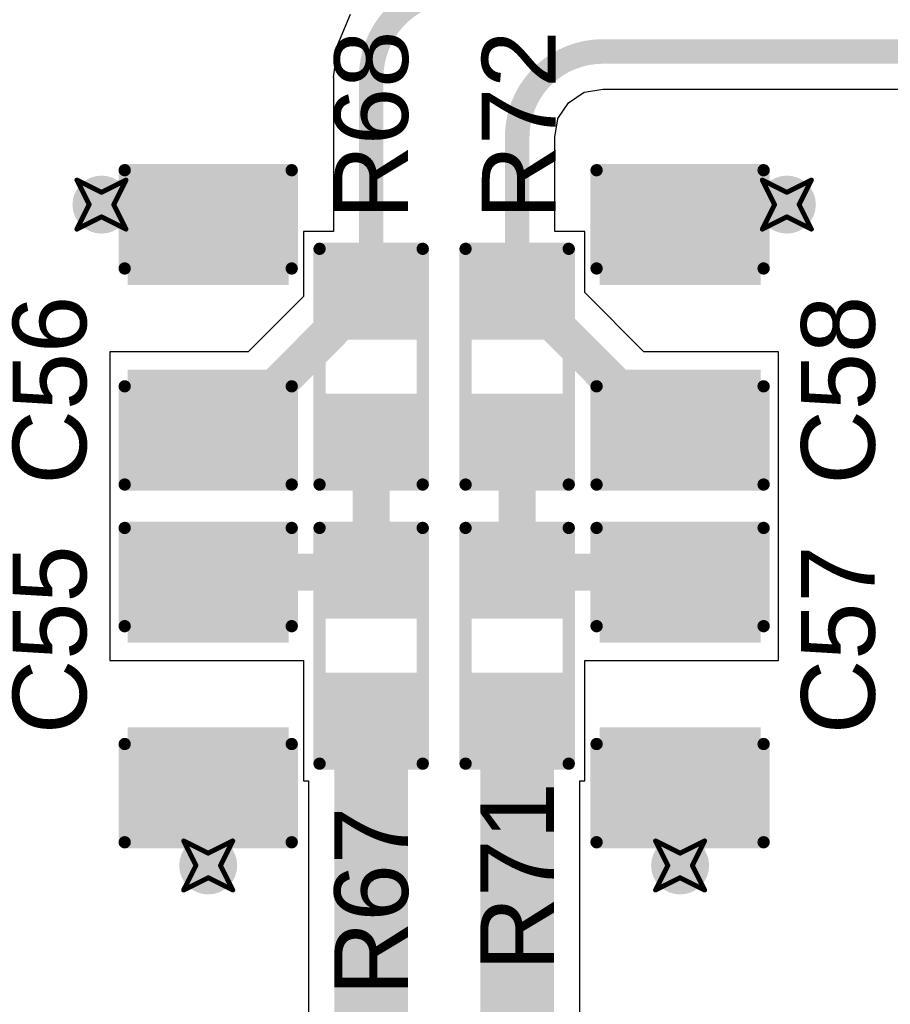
# Model space of a CAD drawing. Header units: inches. Extents: x -0.03 to 9.71, y 0 to 4.44.
# Tile 93 of 118: x 2.79 to 3.15, y 1.12 to 1.52. Entities that reach past the tile are written whole.
import ezdxf

# ---------------------------------------------------------------- set-up
doc = ezdxf.new("R2010")
doc.units = ezdxf.units.IN
doc.header["$MEASUREMENT"] = 0
for name, color, linetype in [('Bottom Layer', 5, 'Continuous'), ('Drill Drawing', 1, 'Continuous'), ('Layer 1', 16, 'Continuous'), ('Layer 2', 76, 'Continuous'), ('Top Layer', 1, 'Continuous'), ('Top Overlay', 2, 'Continuous'), ('Top Paste', 8, 'Continuous'), ('Top Solder', 216, 'Continuous'), ('Via Holes', 16, 'Continuous')]:
    doc.layers.add(name, color=color, linetype=linetype)
doc.styles.add('Arial', font='txt', dxfattribs={"height": 0.2})

# ---------------------------------------------------------------- blocks, each defined once
blk = doc.blocks.new('R___0603_31')
at = {"layer": 'Top Layer'}
for points in [[(-0.015, 0.0175), (-0.015, -0.0175), (-0.045, -0.0175), (-0.045, 0.0175)], [(0.045, 0.0175), (0.045, -0.0175), (0.015, -0.0175), (0.015, 0.0175)]]:
    blk.add_hatch(color=1, dxfattribs=at).paths.add_polyline_path(points)
at = {"layer": 'Top Paste'}
for points in [[(-0.015, 0.0175), (-0.015, -0.0175), (-0.045, -0.0175), (-0.045, 0.0175)], [(0.045, 0.0175), (0.045, -0.0175), (0.015, -0.0175), (0.015, 0.0175)]]:
    blk.add_hatch(color=8, dxfattribs=at).paths.add_polyline_path(points)
at = {"layer": 'Top Solder'}
for points in [[(-0.011, 0.0215), (-0.011, -0.0215), (-0.049, -0.0215), (-0.049, 0.0215)], [(0.049, 0.0215), (0.049, -0.0215), (0.011, -0.0215), (0.011, 0.0215)]]:
    blk.add_hatch(color=216, dxfattribs=at).paths.add_polyline_path(points)
at = {"layer": 'Top Overlay', "const_width": 0.005}
for points in [[(-0.048, 0.021), (0.048, 0.021)], [(-0.048, 0.021), (-0.048, -0.021)], [(0.048, 0.021), (0.048, -0.021)], [(-0.048, -0.021), (0.048, -0.021)]]:
    blk.add_lwpolyline(points, dxfattribs=at)
at = {"layer": 'Top Overlay', "const_width": 0.0025}
for points in [[(-0.04925, 0.021, 1), (-0.04675, 0.021, 1)], [(-0.04925, 0.021, 1), (-0.04675, 0.021, 1)], [(0.04675, 0.021, 1), (0.04925, 0.021, 1)], [(0.04675, 0.021, 1), (0.04925, 0.021, 1)], [(-0.04925, -0.021, 1), (-0.04675, -0.021, 1)], [(-0.04925, -0.021, 1), (-0.04675, -0.021, 1)], [(0.04675, -0.021, 1), (0.04925, -0.021, 1)], [(0.04675, -0.021, 1), (0.04925, -0.021, 1)]]:
    blk.add_lwpolyline(points, format="xyb", close=True, dxfattribs=at)
blk = doc.blocks.new('R___0603_32')
at = {"layer": 'Top Layer'}
for points in [[(-0.015, 0.0175), (-0.015, -0.0175), (-0.045, -0.0175), (-0.045, 0.0175)], [(0.045, 0.0175), (0.045, -0.0175), (0.015, -0.0175), (0.015, 0.0175)]]:
    blk.add_hatch(color=1, dxfattribs=at).paths.add_polyline_path(points)
at = {"layer": 'Top Paste'}
for points in [[(-0.015, 0.0175), (-0.015, -0.0175), (-0.045, -0.0175), (-0.045, 0.0175)], [(0.045, 0.0175), (0.045, -0.0175), (0.015, -0.0175), (0.015, 0.0175)]]:
    blk.add_hatch(color=8, dxfattribs=at).paths.add_polyline_path(points)
at = {"layer": 'Top Solder'}
for points in [[(-0.011, 0.0215), (-0.011, -0.0215), (-0.049, -0.0215), (-0.049, 0.0215)], [(0.049, 0.0215), (0.049, -0.0215), (0.011, -0.0215), (0.011, 0.0215)]]:
    blk.add_hatch(color=216, dxfattribs=at).paths.add_polyline_path(points)
at = {"layer": 'Top Overlay', "const_width": 0.005}
for points in [[(-0.048, 0.021), (0.048, 0.021)], [(-0.048, 0.021), (-0.048, -0.021)], [(0.048, 0.021), (0.048, -0.021)], [(-0.048, -0.021), (0.048, -0.021)]]:
    blk.add_lwpolyline(points, dxfattribs=at)
at = {"layer": 'Top Overlay', "const_width": 0.0025}
for points in [[(-0.04925, 0.021, 1), (-0.04675, 0.021, 1)], [(-0.04925, 0.021, 1), (-0.04675, 0.021, 1)], [(0.04675, 0.021, 1), (0.04925, 0.021, 1)], [(0.04675, 0.021, 1), (0.04925, 0.021, 1)], [(-0.04925, -0.021, 1), (-0.04675, -0.021, 1)], [(-0.04925, -0.021, 1), (-0.04675, -0.021, 1)], [(0.04675, -0.021, 1), (0.04925, -0.021, 1)], [(0.04675, -0.021, 1), (0.04925, -0.021, 1)]]:
    blk.add_lwpolyline(points, format="xyb", close=True, dxfattribs=at)
blk = doc.blocks.new('R___0603_35')
at = {"layer": 'Top Layer'}
for points in [[(-0.015, 0.0175), (-0.015, -0.0175), (-0.045, -0.0175), (-0.045, 0.0175)], [(0.045, 0.0175), (0.045, -0.0175), (0.015, -0.0175), (0.015, 0.0175)]]:
    blk.add_hatch(color=1, dxfattribs=at).paths.add_polyline_path(points)
at = {"layer": 'Top Paste'}
for points in [[(-0.015, 0.0175), (-0.015, -0.0175), (-0.045, -0.0175), (-0.045, 0.0175)], [(0.045, 0.0175), (0.045, -0.0175), (0.015, -0.0175), (0.015, 0.0175)]]:
    blk.add_hatch(color=8, dxfattribs=at).paths.add_polyline_path(points)
at = {"layer": 'Top Solder'}
for points in [[(-0.011, 0.0215), (-0.011, -0.0215), (-0.049, -0.0215), (-0.049, 0.0215)], [(0.049, 0.0215), (0.049, -0.0215), (0.011, -0.0215), (0.011, 0.0215)]]:
    blk.add_hatch(color=216, dxfattribs=at).paths.add_polyline_path(points)
at = {"layer": 'Top Overlay', "const_width": 0.005}
for points in [[(-0.048, 0.021), (0.048, 0.021)], [(-0.048, 0.021), (-0.048, -0.021)], [(0.048, 0.021), (0.048, -0.021)], [(-0.048, -0.021), (0.048, -0.021)]]:
    blk.add_lwpolyline(points, dxfattribs=at)
at = {"layer": 'Top Overlay', "const_width": 0.0025}
for points in [[(-0.04925, 0.021, 1), (-0.04675, 0.021, 1)], [(-0.04925, 0.021, 1), (-0.04675, 0.021, 1)], [(0.04675, 0.021, 1), (0.04925, 0.021, 1)], [(0.04675, 0.021, 1), (0.04925, 0.021, 1)], [(-0.04925, -0.021, 1), (-0.04675, -0.021, 1)], [(-0.04925, -0.021, 1), (-0.04675, -0.021, 1)], [(0.04675, -0.021, 1), (0.04925, -0.021, 1)], [(0.04675, -0.021, 1), (0.04925, -0.021, 1)]]:
    blk.add_lwpolyline(points, format="xyb", close=True, dxfattribs=at)
blk = doc.blocks.new('R___0603_36')
at = {"layer": 'Top Layer'}
for points in [[(-0.015, 0.0175), (-0.015, -0.0175), (-0.045, -0.0175), (-0.045, 0.0175)], [(0.045, 0.0175), (0.045, -0.0175), (0.015, -0.0175), (0.015, 0.0175)]]:
    blk.add_hatch(color=1, dxfattribs=at).paths.add_polyline_path(points)
at = {"layer": 'Top Paste'}
for points in [[(-0.015, 0.0175), (-0.015, -0.0175), (-0.045, -0.0175), (-0.045, 0.0175)], [(0.045, 0.0175), (0.045, -0.0175), (0.015, -0.0175), (0.015, 0.0175)]]:
    blk.add_hatch(color=8, dxfattribs=at).paths.add_polyline_path(points)
at = {"layer": 'Top Solder'}
for points in [[(-0.011, 0.0215), (-0.011, -0.0215), (-0.049, -0.0215), (-0.049, 0.0215)], [(0.049, 0.0215), (0.049, -0.0215), (0.011, -0.0215), (0.011, 0.0215)]]:
    blk.add_hatch(color=216, dxfattribs=at).paths.add_polyline_path(points)
at = {"layer": 'Top Overlay', "const_width": 0.005}
for points in [[(-0.048, 0.021), (0.048, 0.021)], [(-0.048, 0.021), (-0.048, -0.021)], [(0.048, 0.021), (0.048, -0.021)], [(-0.048, -0.021), (0.048, -0.021)]]:
    blk.add_lwpolyline(points, dxfattribs=at)
at = {"layer": 'Top Overlay', "const_width": 0.0025}
for points in [[(-0.04925, 0.021, 1), (-0.04675, 0.021, 1)], [(-0.04925, 0.021, 1), (-0.04675, 0.021, 1)], [(0.04675, 0.021, 1), (0.04925, 0.021, 1)], [(0.04675, 0.021, 1), (0.04925, 0.021, 1)], [(-0.04925, -0.021, 1), (-0.04675, -0.021, 1)], [(-0.04925, -0.021, 1), (-0.04675, -0.021, 1)], [(0.04675, -0.021, 1), (0.04925, -0.021, 1)], [(0.04675, -0.021, 1), (0.04925, -0.021, 1)]]:
    blk.add_lwpolyline(points, format="xyb", close=True, dxfattribs=at)
blk = doc.blocks.new('C___0805_144')
at = {"layer": 'Top Layer'}
for points in [[(-0.06, 0.03), (-0.02, 0.03), (-0.02, -0.03), (-0.06, -0.03)], [(0.02, 0.03), (0.06, 0.03), (0.06, -0.03), (0.02, -0.03)]]:
    blk.add_hatch(color=1, dxfattribs=at).paths.add_polyline_path(points)
at = {"layer": 'Top Paste'}
for points in [[(-0.06, 0.03), (-0.02, 0.03), (-0.02, -0.03), (-0.06, -0.03)], [(0.02, 0.03), (0.06, 0.03), (0.06, -0.03), (0.02, -0.03)]]:
    blk.add_hatch(color=8, dxfattribs=at).paths.add_polyline_path(points)
at = {"layer": 'Top Solder'}
for points in [[(-0.06276, 0.03276), (-0.01724, 0.03276), (-0.01724, -0.03276), (-0.06276, -0.03276)], [(0.01724, 0.03276), (0.06276, 0.03276), (0.06276, -0.03276), (0.01724, -0.03276)]]:
    blk.add_hatch(color=216, dxfattribs=at).paths.add_polyline_path(points)
at = {"layer": 'Top Overlay', "const_width": 0.005}
for points in [[(-0.064, 0.034), (-0.064, -0.034)], [(-0.064, 0.034), (-0.024, 0.034)], [(0.024, 0.034), (0.064, 0.034)], [(0.064, 0.034), (0.064, -0.034)], [(-0.064, -0.034), (-0.024, -0.034)], [(0.024, -0.034), (0.064, -0.034)]]:
    blk.add_lwpolyline(points, dxfattribs=at)
at = {"layer": 'Top Overlay', "const_width": 0.0025}
for points in [[(-0.06525, 0.034, 1), (-0.06275, 0.034, 1)], [(-0.06525, 0.034, 1), (-0.06275, 0.034, 1)], [(-0.02525, 0.034, 1), (-0.02275, 0.034, 1)], [(0.02275, 0.034, 1), (0.02525, 0.034, 1)], [(0.06275, 0.034, 1), (0.06525, 0.034, 1)], [(0.06275, 0.034, 1), (0.06525, 0.034, 1)], [(-0.06525, -0.034, 1), (-0.06275, -0.034, 1)], [(-0.06525, -0.034, 1), (-0.06275, -0.034, 1)], [(-0.02525, -0.034, 1), (-0.02275, -0.034, 1)], [(0.02275, -0.034, 1), (0.02525, -0.034, 1)], [(0.06275, -0.034, 1), (0.06525, -0.034, 1)], [(0.06275, -0.034, 1), (0.06525, -0.034, 1)]]:
    blk.add_lwpolyline(points, format="xyb", close=True, dxfattribs=at)
blk = doc.blocks.new('C___0805_145')
at = {"layer": 'Top Layer'}
for points in [[(-0.06, 0.03), (-0.02, 0.03), (-0.02, -0.03), (-0.06, -0.03)], [(0.02, 0.03), (0.06, 0.03), (0.06, -0.03), (0.02, -0.03)]]:
    blk.add_hatch(color=1, dxfattribs=at).paths.add_polyline_path(points)
at = {"layer": 'Top Paste'}
for points in [[(-0.06, 0.03), (-0.02, 0.03), (-0.02, -0.03), (-0.06, -0.03)], [(0.02, 0.03), (0.06, 0.03), (0.06, -0.03), (0.02, -0.03)]]:
    blk.add_hatch(color=8, dxfattribs=at).paths.add_polyline_path(points)
at = {"layer": 'Top Solder'}
for points in [[(-0.06276, 0.03276), (-0.01724, 0.03276), (-0.01724, -0.03276), (-0.06276, -0.03276)], [(0.01724, 0.03276), (0.06276, 0.03276), (0.06276, -0.03276), (0.01724, -0.03276)]]:
    blk.add_hatch(color=216, dxfattribs=at).paths.add_polyline_path(points)
at = {"layer": 'Top Overlay', "const_width": 0.005}
for points in [[(-0.064, -0.034), (-0.064, 0.034)], [(-0.024, 0.034), (-0.064, 0.034)], [(0.064, 0.034), (0.024, 0.034)], [(0.064, -0.034), (0.064, 0.034)], [(-0.024, -0.034), (-0.064, -0.034)], [(0.064, -0.034), (0.024, -0.034)]]:
    blk.add_lwpolyline(points, dxfattribs=at)
at = {"layer": 'Top Overlay', "const_width": 0.0025}
for points in [[(-0.06525, 0.034, 1), (-0.06275, 0.034, 1)], [(-0.06525, 0.034, 1), (-0.06275, 0.034, 1)], [(-0.02525, 0.034, 1), (-0.02275, 0.034, 1)], [(0.02275, 0.034, 1), (0.02525, 0.034, 1)], [(0.06275, 0.034, 1), (0.06525, 0.034, 1)], [(0.06275, 0.034, 1), (0.06525, 0.034, 1)], [(-0.06525, -0.034, 1), (-0.06275, -0.034, 1)], [(-0.06525, -0.034, 1), (-0.06275, -0.034, 1)], [(-0.02525, -0.034, 1), (-0.02275, -0.034, 1)], [(0.02275, -0.034, 1), (0.02525, -0.034, 1)], [(0.06275, -0.034, 1), (0.06525, -0.034, 1)], [(0.06275, -0.034, 1), (0.06525, -0.034, 1)]]:
    blk.add_lwpolyline(points, format="xyb", close=True, dxfattribs=at)
blk = doc.blocks.new('C___0805_146')
at = {"layer": 'Top Layer'}
for points in [[(-0.06, 0.03), (-0.02, 0.03), (-0.02, -0.03), (-0.06, -0.03)], [(0.02, 0.03), (0.06, 0.03), (0.06, -0.03), (0.02, -0.03)]]:
    blk.add_hatch(color=1, dxfattribs=at).paths.add_polyline_path(points)
at = {"layer": 'Top Paste'}
for points in [[(-0.06, 0.03), (-0.02, 0.03), (-0.02, -0.03), (-0.06, -0.03)], [(0.02, 0.03), (0.06, 0.03), (0.06, -0.03), (0.02, -0.03)]]:
    blk.add_hatch(color=8, dxfattribs=at).paths.add_polyline_path(points)
at = {"layer": 'Top Solder'}
for points in [[(-0.06276, 0.03276), (-0.01724, 0.03276), (-0.01724, -0.03276), (-0.06276, -0.03276)], [(0.01724, 0.03276), (0.06276, 0.03276), (0.06276, -0.03276), (0.01724, -0.03276)]]:
    blk.add_hatch(color=216, dxfattribs=at).paths.add_polyline_path(points)
at = {"layer": 'Top Overlay', "const_width": 0.005}
for points in [[(-0.064, -0.034), (-0.064, 0.034)], [(-0.024, 0.034), (-0.064, 0.034)], [(0.064, 0.034), (0.024, 0.034)], [(0.064, -0.034), (0.064, 0.034)], [(-0.024, -0.034), (-0.064, -0.034)], [(0.064, -0.034), (0.024, -0.034)]]:
    blk.add_lwpolyline(points, dxfattribs=at)
at = {"layer": 'Top Overlay', "const_width": 0.0025}
for points in [[(-0.06525, 0.034, 1), (-0.06275, 0.034, 1)], [(-0.06525, 0.034, 1), (-0.06275, 0.034, 1)], [(-0.02525, 0.034, 1), (-0.02275, 0.034, 1)], [(0.02275, 0.034, 1), (0.02525, 0.034, 1)], [(0.06275, 0.034, 1), (0.06525, 0.034, 1)], [(0.06275, 0.034, 1), (0.06525, 0.034, 1)], [(-0.06525, -0.034, 1), (-0.06275, -0.034, 1)], [(-0.06525, -0.034, 1), (-0.06275, -0.034, 1)], [(-0.02525, -0.034, 1), (-0.02275, -0.034, 1)], [(0.02275, -0.034, 1), (0.02525, -0.034, 1)], [(0.06275, -0.034, 1), (0.06525, -0.034, 1)], [(0.06275, -0.034, 1), (0.06525, -0.034, 1)]]:
    blk.add_lwpolyline(points, format="xyb", close=True, dxfattribs=at)
blk = doc.blocks.new('C___0805_147')
at = {"layer": 'Top Layer'}
for points in [[(-0.06, 0.03), (-0.02, 0.03), (-0.02, -0.03), (-0.06, -0.03)], [(0.02, 0.03), (0.06, 0.03), (0.06, -0.03), (0.02, -0.03)]]:
    blk.add_hatch(color=1, dxfattribs=at).paths.add_polyline_path(points)
at = {"layer": 'Top Paste'}
for points in [[(-0.06, 0.03), (-0.02, 0.03), (-0.02, -0.03), (-0.06, -0.03)], [(0.02, 0.03), (0.06, 0.03), (0.06, -0.03), (0.02, -0.03)]]:
    blk.add_hatch(color=8, dxfattribs=at).paths.add_polyline_path(points)
at = {"layer": 'Top Solder'}
for points in [[(-0.06276, 0.03276), (-0.01724, 0.03276), (-0.01724, -0.03276), (-0.06276, -0.03276)], [(0.01724, 0.03276), (0.06276, 0.03276), (0.06276, -0.03276), (0.01724, -0.03276)]]:
    blk.add_hatch(color=216, dxfattribs=at).paths.add_polyline_path(points)
at = {"layer": 'Top Overlay', "const_width": 0.005}
for points in [[(-0.064, 0.034), (-0.064, -0.034)], [(-0.064, 0.034), (-0.024, 0.034)], [(0.024, 0.034), (0.064, 0.034)], [(0.064, 0.034), (0.064, -0.034)], [(-0.064, -0.034), (-0.024, -0.034)], [(0.024, -0.034), (0.064, -0.034)]]:
    blk.add_lwpolyline(points, dxfattribs=at)
at = {"layer": 'Top Overlay', "const_width": 0.0025}
for points in [[(-0.06525, 0.034, 1), (-0.06275, 0.034, 1)], [(-0.06525, 0.034, 1), (-0.06275, 0.034, 1)], [(-0.02525, 0.034, 1), (-0.02275, 0.034, 1)], [(0.02275, 0.034, 1), (0.02525, 0.034, 1)], [(0.06275, 0.034, 1), (0.06525, 0.034, 1)], [(0.06275, 0.034, 1), (0.06525, 0.034, 1)], [(-0.06525, -0.034, 1), (-0.06275, -0.034, 1)], [(-0.06525, -0.034, 1), (-0.06275, -0.034, 1)], [(-0.02525, -0.034, 1), (-0.02275, -0.034, 1)], [(0.02275, -0.034, 1), (0.02525, -0.034, 1)], [(0.06275, -0.034, 1), (0.06525, -0.034, 1)], [(0.06275, -0.034, 1), (0.06525, -0.034, 1)]]:
    blk.add_lwpolyline(points, format="xyb", close=True, dxfattribs=at)

msp = doc.modelspace()

# ---------------------------------------------------------------- hatches: boundary and pattern name
at = {"layer": 'Bottom Layer'}
h = msp.add_hatch(color=5, dxfattribs=at)
edge = h.paths.add_edge_path()
edge.add_arc((2.82583, 1.44551), 0.01181, 0, 360)
h = msp.add_hatch(color=5, dxfattribs=at)
edge = h.paths.add_edge_path()
edge.add_arc((3.10488, 1.44551), 0.01181, 0, 360)
h = msp.add_hatch(color=5, dxfattribs=at)
edge = h.paths.add_edge_path()
edge.add_arc((2.86929, 1.17638), 0.01181, 0, 360)
h = msp.add_hatch(color=5, dxfattribs=at)
edge = h.paths.add_edge_path()
edge.add_arc((3.06142, 1.17638), 0.01181, 0, 360)
at = {"layer": 'Layer 1'}
h = msp.add_hatch(color=16, dxfattribs=at)
edge = h.paths.add_edge_path()
edge.add_arc((2.82583, 1.44551), 0.01181, 0, 360)
h = msp.add_hatch(color=16, dxfattribs=at)
edge = h.paths.add_edge_path()
edge.add_arc((3.10488, 1.44551), 0.01181, 0, 360)
h = msp.add_hatch(color=16, dxfattribs=at)
edge = h.paths.add_edge_path()
edge.add_arc((2.86929, 1.17638), 0.01181, 0, 360)
h = msp.add_hatch(color=16, dxfattribs=at)
edge = h.paths.add_edge_path()
edge.add_arc((3.06142, 1.17638), 0.01181, 0, 360)
at = {"layer": 'Layer 2'}
h = msp.add_hatch(color=76, dxfattribs=at)
edge = h.paths.add_edge_path()
edge.add_arc((2.82583, 1.44551), 0.01181, 0, 360)
h = msp.add_hatch(color=76, dxfattribs=at)
edge = h.paths.add_edge_path()
edge.add_arc((3.10488, 1.44551), 0.01181, 0, 360)
h = msp.add_hatch(color=76, dxfattribs=at)
edge = h.paths.add_edge_path()
edge.add_arc((2.86929, 1.17638), 0.01181, 0, 360)
h = msp.add_hatch(color=76, dxfattribs=at)
edge = h.paths.add_edge_path()
edge.add_arc((3.06142, 1.17638), 0.01181, 0, 360)
at = {"layer": 'Top Layer'}
h = msp.add_hatch(color=1, dxfattribs=at)
edge = h.paths.add_edge_path()
edge.add_arc((2.82583, 1.44551), 0.01181, 0, 360)
h = msp.add_hatch(color=1, dxfattribs=at)
edge = h.paths.add_edge_path()
edge.add_arc((3.10488, 1.44551), 0.01181, 0, 360)
h = msp.add_hatch(color=1, dxfattribs=at)
edge = h.paths.add_edge_path()
edge.add_arc((2.86929, 1.17638), 0.01181, 0, 360)
h = msp.add_hatch(color=1, dxfattribs=at)
edge = h.paths.add_edge_path()
edge.add_arc((3.06142, 1.17638), 0.01181, 0, 360)
at = {"layer": 'Via Holes'}
h = msp.add_hatch(color=7, dxfattribs=at)
edge = h.paths.add_edge_path()
edge.add_arc((2.82583, 1.44551), 0.00591, 0, 360)
h = msp.add_hatch(color=7, dxfattribs=at)
edge = h.paths.add_edge_path()
edge.add_arc((3.10488, 1.44551), 0.00591, 0, 360)
h = msp.add_hatch(color=7, dxfattribs=at)
edge = h.paths.add_edge_path()
edge.add_arc((2.86929, 1.17638), 0.00591, 0, 360)
h = msp.add_hatch(color=7, dxfattribs=at)
edge = h.paths.add_edge_path()
edge.add_arc((3.06142, 1.17638), 0.00591, 0, 360)

# ---------------------------------------------------------------- linework, layer by layer
at = {"layer": 'Drill Drawing', "const_width": 0.002}
for points in [[(2.81583, 1.45551), (2.82583, 1.45051)], [(2.81583, 1.45551), (2.82083, 1.44551)], [(2.82583, 1.45051), (2.83583, 1.45551)], [(2.83083, 1.44551), (2.83583, 1.45551)], [(3.09488, 1.45551), (3.10488, 1.45051)], [(3.09488, 1.45551), (3.09988, 1.44551)], [(3.10488, 1.45051), (3.11488, 1.45551)], [(3.10988, 1.44551), (3.11488, 1.45551)], [(2.81583, 1.43551), (2.82083, 1.44551)], [(2.83083, 1.44551), (2.83583, 1.43551)], [(3.09488, 1.43551), (3.09988, 1.44551)], [(3.10988, 1.44551), (3.11488, 1.43551)], [(2.81583, 1.43551), (2.82583, 1.44051)], [(2.82583, 1.44051), (2.83583, 1.43551)], [(3.09488, 1.43551), (3.10488, 1.44051)], [(3.10488, 1.44051), (3.11488, 1.43551)], [(2.85929, 1.18638), (2.86929, 1.18138)], [(2.85929, 1.18638), (2.86429, 1.17638)], [(2.86929, 1.18138), (2.87929, 1.18638)], [(2.87429, 1.17638), (2.87929, 1.18638)], [(3.05142, 1.18638), (3.06142, 1.18138)], [(3.05142, 1.18638), (3.05642, 1.17638)], [(3.06142, 1.18138), (3.07142, 1.18638)], [(3.06642, 1.17638), (3.07142, 1.18638)], [(2.85929, 1.16638), (2.86429, 1.17638)], [(2.87429, 1.17638), (2.87929, 1.16638)], [(3.05142, 1.16638), (3.05642, 1.17638)], [(3.06642, 1.17638), (3.07142, 1.16638)], [(2.85929, 1.16638), (2.86929, 1.17138)], [(2.86929, 1.17138), (2.87929, 1.16638)], [(3.05142, 1.16638), (3.06142, 1.17138)], [(3.06142, 1.17138), (3.07142, 1.16638)]]:
    msp.add_lwpolyline(points, dxfattribs=at)
at = {"layer": 'Drill Drawing', "const_width": 0.001}
for points in [[(2.81533, 1.45551, 1), (2.81633, 1.45551, 1)], [(2.81533, 1.45551, 1), (2.81633, 1.45551, 1)], [(2.83533, 1.45551, 1), (2.83633, 1.45551, 1)], [(2.83533, 1.45551, 1), (2.83633, 1.45551, 1)], [(3.09438, 1.45551, 1), (3.09538, 1.45551, 1)], [(3.09438, 1.45551, 1), (3.09538, 1.45551, 1)], [(3.11438, 1.45551, 1), (3.11538, 1.45551, 1)], [(3.11438, 1.45551, 1), (3.11538, 1.45551, 1)], [(2.82533, 1.45051, 1), (2.82633, 1.45051, 1)], [(2.82533, 1.45051, 1), (2.82633, 1.45051, 1)], [(3.10438, 1.45051, 1), (3.10538, 1.45051, 1)], [(3.10438, 1.45051, 1), (3.10538, 1.45051, 1)], [(2.82033, 1.44551, 1), (2.82133, 1.44551, 1)], [(2.82033, 1.44551, 1), (2.82133, 1.44551, 1)], [(2.83033, 1.44551, 1), (2.83133, 1.44551, 1)], [(2.83033, 1.44551, 1), (2.83133, 1.44551, 1)], [(3.09938, 1.44551, 1), (3.10038, 1.44551, 1)], [(3.09938, 1.44551, 1), (3.10038, 1.44551, 1)], [(3.10938, 1.44551, 1), (3.11038, 1.44551, 1)], [(3.10938, 1.44551, 1), (3.11038, 1.44551, 1)], [(2.82533, 1.44051, 1), (2.82633, 1.44051, 1)], [(2.82533, 1.44051, 1), (2.82633, 1.44051, 1)], [(3.10438, 1.44051, 1), (3.10538, 1.44051, 1)], [(3.10438, 1.44051, 1), (3.10538, 1.44051, 1)], [(2.81533, 1.43551, 1), (2.81633, 1.43551, 1)], [(2.81533, 1.43551, 1), (2.81633, 1.43551, 1)], [(2.83533, 1.43551, 1), (2.83633, 1.43551, 1)], [(2.83533, 1.43551, 1), (2.83633, 1.43551, 1)], [(3.09438, 1.43551, 1), (3.09538, 1.43551, 1)], [(3.09438, 1.43551, 1), (3.09538, 1.43551, 1)], [(3.11438, 1.43551, 1), (3.11538, 1.43551, 1)], [(3.11438, 1.43551, 1), (3.11538, 1.43551, 1)], [(2.85879, 1.18638, 1), (2.85979, 1.18638, 1)], [(2.85879, 1.18638, 1), (2.85979, 1.18638, 1)], [(2.87879, 1.18638, 1), (2.87979, 1.18638, 1)], [(2.87879, 1.18638, 1), (2.87979, 1.18638, 1)], [(3.05092, 1.18638, 1), (3.05192, 1.18638, 1)], [(3.05092, 1.18638, 1), (3.05192, 1.18638, 1)], [(3.07092, 1.18638, 1), (3.07192, 1.18638, 1)], [(3.07092, 1.18638, 1), (3.07192, 1.18638, 1)], [(2.86879, 1.18138, 1), (2.86979, 1.18138, 1)], [(2.86879, 1.18138, 1), (2.86979, 1.18138, 1)], [(3.06092, 1.18138, 1), (3.06192, 1.18138, 1)], [(3.06092, 1.18138, 1), (3.06192, 1.18138, 1)], [(2.86379, 1.17638, 1), (2.86479, 1.17638, 1)], [(2.86379, 1.17638, 1), (2.86479, 1.17638, 1)], [(2.87379, 1.17638, 1), (2.87479, 1.17638, 1)], [(2.87379, 1.17638, 1), (2.87479, 1.17638, 1)], [(3.05592, 1.17638, 1), (3.05692, 1.17638, 1)], [(3.05592, 1.17638, 1), (3.05692, 1.17638, 1)], [(3.06592, 1.17638, 1), (3.06692, 1.17638, 1)], [(3.06592, 1.17638, 1), (3.06692, 1.17638, 1)], [(2.86879, 1.17138, 1), (2.86979, 1.17138, 1)], [(2.86879, 1.17138, 1), (2.86979, 1.17138, 1)], [(3.06092, 1.17138, 1), (3.06192, 1.17138, 1)], [(3.06092, 1.17138, 1), (3.06192, 1.17138, 1)], [(2.85879, 1.16638, 1), (2.85979, 1.16638, 1)], [(2.85879, 1.16638, 1), (2.85979, 1.16638, 1)], [(2.87879, 1.16638, 1), (2.87979, 1.16638, 1)], [(2.87879, 1.16638, 1), (2.87979, 1.16638, 1)], [(3.05092, 1.16638, 1), (3.05192, 1.16638, 1)], [(3.05092, 1.16638, 1), (3.05192, 1.16638, 1)], [(3.07092, 1.16638, 1), (3.07192, 1.16638, 1)], [(3.07092, 1.16638, 1), (3.07192, 1.16638, 1)]]:
    msp.add_lwpolyline(points, format="xyb", close=True, dxfattribs=at)
at = {"layer": 'Top Layer'}
for p, q in [((2.92706, 1.52288), (2.92194, 1.51051)), ((2.92194, 1.51051), (2.92019, 1.49725)), ((2.92019, 1.49725), (2.92034, 1.49725)), ((2.92034, 1.49725), (2.92034, 1.43451)), ((3.02246, 1.49127), (3.02992, 1.49258)), ((3.02992, 1.49258), (3.02992, 1.49258)), ((3.02992, 1.49258), (3.03774, 1.49258)), ((3.03774, 1.49258), (3.28367, 1.49258)), ((3.01598, 1.48698), (3.02237, 1.49125)), ((3.02237, 1.49125), (3.02246, 1.49127)), ((3.0117, 1.48058), (3.01598, 1.48698)), ((3.01037, 1.47303), (3.01168, 1.48049)), ((3.01168, 1.48049), (3.0117, 1.48058)), ((3.01037, 1.46512), (3.01037, 1.47303)), ((3.01037, 1.46503), (3.01037, 1.46512)), ((3.01037, 1.43451), (3.01037, 1.46503)), ((2.92034, 1.43451), (2.90813, 1.43451)), ((2.90813, 1.43451), (2.90813, 1.40814)), ((3.02258, 1.43451), (3.01037, 1.43451)), ((3.02258, 1.40972), (3.02258, 1.43451)), ((2.90813, 1.40814), (2.88561, 1.38551)), ((3.04667, 1.38551), (3.02258, 1.40972)), ((2.88561, 1.38551), (2.82929, 1.38551)), ((2.82929, 1.38551), (2.82929, 1.32551)), ((3.10142, 1.38551), (3.04667, 1.38551)), ((3.10142, 1.32551), (3.10142, 1.38551)), ((2.82929, 1.32551), (2.82929, 1.32551)), ((2.82929, 1.32551), (2.82929, 1.31984)), ((3.10142, 1.31984), (3.10142, 1.32551)), ((3.10142, 1.32551), (3.10142, 1.32551)), ((2.82929, 1.31984), (2.82929, 1.31984)), ((2.82929, 1.31984), (2.82929, 1.25984)), ((3.10142, 1.25984), (3.10142, 1.31984)), ((3.10142, 1.31984), (3.10142, 1.31984)), ((2.82929, 1.25984), (2.90813, 1.25984)), ((2.90813, 1.25984), (2.90813, 1.21084)), ((3.02258, 1.21084), (3.02258, 1.25984)), ((3.02258, 1.25984), (3.10142, 1.25984)), ((2.90813, 1.21084), (2.91014, 1.21084)), ((2.91014, 1.21084), (2.91014, 1.02362)), ((3.02057, 1.02362), (3.02057, 1.21084)), ((3.02057, 1.21084), (3.02258, 1.21084))]:
    msp.add_line(p, q, dxfattribs=at)
at = {"layer": 'Top Layer', "const_width": 0.01}
for points in [[(2.93563, 1.49725, -0.414214), (2.97145, 1.53307)], [(2.99508, 1.47303, -0.414214), (3.02992, 1.50787)]]:
    msp.add_lwpolyline(points, format="xyb", dxfattribs=at)
at = {"layer": 'Top Layer'}
for points, const_width in [([(3.02992, 1.50787), (3.28367, 1.50787)], 0.01), ([(2.93563, 1.41339), (2.93563, 1.49725)], 0.01), ([(2.99508, 1.41339), (2.99508, 1.47303)], 0.01), ([(2.82583, 1.44551), (2.86929, 1.44551)], 0.02), ([(3.06142, 1.44551), (3.10488, 1.44551)], 0.02), ([(2.9272, 1.40201), (2.93467, 1.40951)], 0.015), ([(2.99508, 1.40951), (3.00508, 1.40201)], 0.015), ([(2.89179, 1.36643), (2.9272, 1.40201)], 0.015), ([(3.00508, 1.40201), (3.03892, 1.36801)], 0.015), ([(3.03892, 1.36801), (3.06142, 1.35551)], 0.015), ([(2.86929, 1.35551), (2.89179, 1.36643)], 0.015), ([(2.93563, 1.29584), (2.93563, 1.34951)], 0.015), ([(2.99508, 1.29584), (2.99508, 1.34951)], 0.015), ([(2.86929, 1.28984), (2.87529, 1.29584)], 0.015), ([(2.87529, 1.29584), (2.93563, 1.29584)], 0.015), ([(2.99508, 1.29584), (3.05542, 1.29584)], 0.015), ([(2.93563, 0.92815), (2.93563, 1.23584)], 0.03), ([(2.99508, 0.92815), (2.99508, 1.23584)], 0.03), ([(2.86929, 1.17638), (2.86929, 1.21984)], 0.02), ([(3.06142, 1.17638), (3.06142, 1.21984)], 0.02)]:
    msp.add_lwpolyline(points, dxfattribs=dict(at, const_width=const_width))
for points, const_width in [([(3.02742, 1.50787, 1), (3.03242, 1.50787, 1)], 0.005), ([(3.02742, 1.50787, 1), (3.03242, 1.50787, 1)], 0.005), ([(2.93313, 1.49725, 1), (2.93813, 1.49725, 1)], 0.005), ([(2.93313, 1.49725, 1), (2.93813, 1.49725, 1)], 0.005), ([(2.99258, 1.47303, 1), (2.99758, 1.47303, 1)], 0.005), ([(2.99258, 1.47303, 1), (2.99758, 1.47303, 1)], 0.005), ([(2.82083, 1.44551, 1), (2.83083, 1.44551, 1)], 0.01), ([(2.86429, 1.44551, 1), (2.87429, 1.44551, 1)], 0.01), ([(3.05642, 1.44551, 1), (3.06642, 1.44551, 1)], 0.01), ([(3.09988, 1.44551, 1), (3.10988, 1.44551, 1)], 0.01), ([(2.93092, 1.40951, 1), (2.93842, 1.40951, 1)], 0.0075), ([(2.93313, 1.41339, 1), (2.93813, 1.41339, 1)], 0.005), ([(2.99133, 1.40951, 1), (2.99883, 1.40951, 1)], 0.0075), ([(2.99258, 1.41339, 1), (2.99758, 1.41339, 1)], 0.005), ([(2.92345, 1.40201, 1), (2.93095, 1.40201, 1)], 0.0075), ([(2.92345, 1.40201, 1), (2.93095, 1.40201, 1)], 0.0075), ([(3.00133, 1.40201, 1), (3.00883, 1.40201, 1)], 0.0075), ([(3.00133, 1.40201, 1), (3.00883, 1.40201, 1)], 0.0075), ([(3.03517, 1.36801, 1), (3.04267, 1.36801, 1)], 0.0075), ([(3.03517, 1.36801, 1), (3.04267, 1.36801, 1)], 0.0075), ([(2.88804, 1.36643, 1), (2.89554, 1.36643, 1)], 0.0075), ([(2.88804, 1.36643, 1), (2.89554, 1.36643, 1)], 0.0075), ([(2.86554, 1.35551, 1), (2.87304, 1.35551, 1)], 0.0075), ([(3.05767, 1.35551, 1), (3.06517, 1.35551, 1)], 0.0075), ([(2.93188, 1.34951, 1), (2.93938, 1.34951, 1)], 0.0075), ([(2.99133, 1.34951, 1), (2.99883, 1.34951, 1)], 0.0075), ([(2.87154, 1.29584, 1), (2.87904, 1.29584, 1)], 0.0075), ([(2.87154, 1.29584, 1), (2.87904, 1.29584, 1)], 0.0075), ([(2.93188, 1.29584, 1), (2.93938, 1.29584, 1)], 0.0075), ([(2.93188, 1.29584, 1), (2.93938, 1.29584, 1)], 0.0075), ([(2.99133, 1.29584, 1), (2.99883, 1.29584, 1)], 0.0075), ([(2.99133, 1.29584, 1), (2.99883, 1.29584, 1)], 0.0075), ([(3.05167, 1.29584, 1), (3.05917, 1.29584, 1)], 0.0075), ([(2.86554, 1.28984, 1), (2.87304, 1.28984, 1)], 0.0075), ([(2.92813, 1.23584, 1), (2.94313, 1.23584, 1)], 0.015), ([(2.98758, 1.23584, 1), (3.00258, 1.23584, 1)], 0.015), ([(2.86429, 1.21984, 1), (2.87429, 1.21984, 1)], 0.01), ([(3.05642, 1.21984, 1), (3.06642, 1.21984, 1)], 0.01), ([(2.86429, 1.17638, 1), (2.87429, 1.17638, 1)], 0.01), ([(3.05642, 1.17638, 1), (3.06642, 1.17638, 1)], 0.01)]:
    msp.add_lwpolyline(points, format="xyb", close=True, dxfattribs=dict(at, const_width=const_width))

# ---------------------------------------------------------------- block references
for name, p, rotation in [('C___0805_146', (2.86929, 1.39551), 270), ('C___0805_144', (3.06142, 1.39551), 90), ('R___0603_35', (2.93563, 1.37951), 90), ('R___0603_31', (2.99508, 1.37951), 90), ('C___0805_147', (2.86929, 1.24984), 90), ('R___0603_36', (2.93563, 1.26584), 90), ('R___0603_32', (2.99508, 1.26584), 90), ('C___0805_145', (3.06142, 1.24984), 270)]:
    msp.add_blockref(name, p, dxfattribs=dict(rotation=rotation))

# ---------------------------------------------------------------- texts
at = {"layer": 'Top Overlay', "style": 'Arial'}
for s, p in [('R68', (2.95063, 1.43949)), ('R72', (3.01069, 1.43949)), ('C56', (2.81969, 1.33151)), ('C58', (3.14069, 1.33151)), ('C55', (2.81969, 1.22986)), ('C57', (3.14069, 1.22986)), ('R71', (3.01007, 1.13333)), ('R67', (2.95063, 1.12333))]:
    msp.add_text(s, height=0.03, rotation=90, dxfattribs=at).set_placement(p)

doc.saveas('drawing.dxf')
